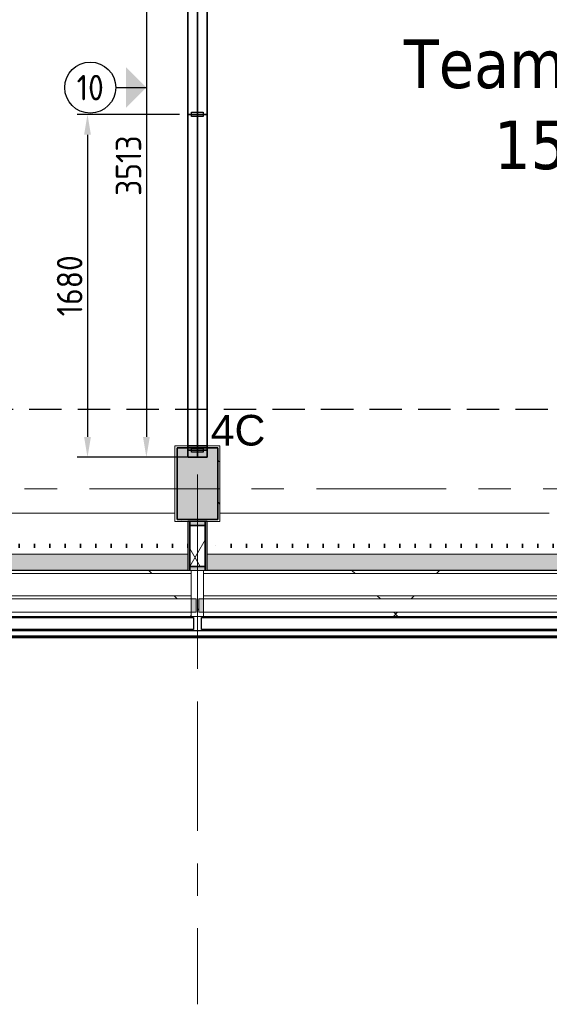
# Model space of a CAD drawing. Extents: x 2820 to 91013, y 1478 to 38178.
# Tile 5 of 182: x 9146 to 11740, y 16803 to 21626. Entities that reach past the tile are written whole.
import ezdxf
from ezdxf.enums import TextEntityAlignment as Align

# ---------------------------------------------------------------- set-up
doc = ezdxf.new("R2010")
doc.units = 0
doc.header["$LTSCALE"] = 50
doc.header["$PDSIZE"] = -5
for name, pattern in [('HIDDEN2', [4.7625, 3.175, -1.5875]), ('Onderlegger 2e verdieping$0$brandscheiding', [1.5, 0, -1.5]), ('Onderlegger 2e verdieping$0$stramien', [22.225, 12.7, -3.175, 3.175, -3.175])]:
    doc.linetypes.add(name, pattern=pattern)
doc.layers.get('0').update_dxf_attribs({"linetype": 'CONTINUOUS'})
doc.layers.get('DEFPOINTS').update_dxf_attribs({"linetype": 'CONTINUOUS'})
for name, color, linetype in [('AS-A38--_F----5', 2, 'CONTINUOUS'), ('AS-A38--_F---4-', 9, 'CONTINUOUS'), ('as-i38-e_f----5', 7, 'CONTINUOUS'), ('AS-I38-M_F----5_Wandmodulen', 7, 'CONTINUOUS'), ('AS-L38--', 7, 'CONTINUOUS'), ('AS-L38--_F----5', 7, 'CONTINUOUS'), ('AS-L38--_F---4-', 7, 'CONTINUOUS'), ('AS-L38--_F-23--', 3, 'CONTINUOUS'), ('AS-L38--_F1-----', 2, 'CONTINUOUS'), ('AS-L38--_F123--', 7, 'CONTINUOUS'), ('AS-M38--_F123--_Wandlengte', 1, 'CONTINUOUS'), ('AS-T38--_F----5', 7, 'CONTINUOUS'), ('AS-T38--_F-23--', 7, 'CONTINUOUS'), ('IWTEKST', 2, 'CONTINUOUS')]:
    doc.layers.add(name, color=color, linetype=linetype)
doc.layers.add('AS-I38-1_F----5', color=2, linetype='CONTINUOUS', plot=False)
doc.layers.add('IWHULPLIJN', color=40, linetype='CONTINUOUS', plot=False)
for name, color, linetype, lineweight in [('Onderlegger 2e verdieping$0$A-AREA-IDEN', 8, 'CONTINUOUS', 18), ('Onderlegger 2e verdieping$0$A-GENM', 8, 'CONTINUOUS', 18), ('Onderlegger 2e verdieping$0$A-GLAZ', 8, 'CONTINUOUS', 25), ('Onderlegger 2e verdieping$0$A-GLAZ-CWMG', 8, 'CONTINUOUS', 18), ('Onderlegger 2e verdieping$0$A-WALL', 8, 'CONTINUOUS', 25), ('Onderlegger 2e verdieping$0$A-WALL-PATT', 8, 'CONTINUOUS', 50), ('Onderlegger 2e verdieping$0$S-COLS', 8, 'CONTINUOUS', 18), ('Onderlegger 2e verdieping$0$S-GRID', 8, 'CONTINUOUS', 18)]:
    doc.layers.add(name, color=color, linetype=linetype, lineweight=lineweight)
doc.styles.add('Onderlegger 2e verdieping$0$Tahoma_1', font='TAHOMA.TTF', dxfattribs={"height": 238.040123})
doc.styles.get("Standard").update_dxf_attribs({"font": 'isocp.shx'})
doc.dimstyles.new('CWall_F2_Wandlengte', dxfattribs={"dimscale": 50, "dimtxt": 2.5, "dimasz": 2, "dimexe": 1, "dimexo": 1, "dimgap": 0.5, "dimtad": 1, "dimdec": 0, "dimdsep": 46, "dimtxsty": 'Standard', "dimcen": 2.5, "dimclrt": 2, "dimadec": 0, "dimazin": 0, "dimtfac": 1, "dimtdec": 0, "dimtix": 1, "dimtmove": 2, "dimatfit": 0, "dimfxl": 0, "dimtolj": 1, "dimtzin": 0, "dimarcsym": 0})
pattern_1 = [(45, (-10933.3, -18763.2), (-707.107, 707.107), []), (135, (-10933.3, -18763.2), (-707.107, -707.107), [])]
pattern_2 = [(45, (-9099.93, -18763.2), (-212.132, 212.132), [])]
pattern_3 = [(45, (-9099.9, -18763.2), (-707.107, 707.107), []), (135, (-9099.9, -18763.2), (-707.107, -707.107), [])]
pattern_4 = [(0, (683.25, 1360), (31.75, 31.75), [15.875, -47.625]), (90, (691.188, 1352.062), (-31.75, 31.75), [15.875, -47.625])]
pattern_5 = [(0, (822.5, 1360), (31.75, 31.75), [15.875, -47.625]), (90, (830.438, 1352.062), (-31.75, 31.75), [15.875, -47.625])]

# ---------------------------------------------------------------- blocks, each defined once
blk = doc.blocks.new('Onderlegger 2e verdieping$0$65_KU_brandscheiding_v1 - 30m 2-11572238-Plotview 2e Verdieping - schaal 1 op 100')
at = {"layer": 'Onderlegger 2e verdieping$0$A-GENM', "linetype": 'Onderlegger 2e verdieping$0$brandscheiding', "lineweight": 100}
for p, q in [((18480.8, 0), (22051.7, 0)), ((22146.7, 0), (27400, 0))]:
    blk.add_line(p, q, dxfattribs=at)
blk = doc.blocks.new('Onderlegger 2e verdieping$0$42_KA leemstuc betonkolomafwerking - Type-V68-Plotview 2e Verdieping - schaal 1 op 100')
at = {"layer": 'Onderlegger 2e verdieping$0$A-GENM'}
h = blk.add_hatch(dxfattribs=at)
h.set_pattern_fill('FP_119', color=256, style=0, pattern_type=2)
h.set_pattern_definition([(0, (-10183.59, -19445.2), (406.4, 101.6), [33.528, -271.272, 33.528, -1896.872]), (0, (-10183.59, -19445.2), (406.4, 101.6), [-338.328, -271.272, 33.528, -576.072, -1016]), (0, (-10183.59, -19445.2), (406.4, 101.6), [-1219.2, 33.528, -271.272, 33.528, -677.672]), (0, (-10183.59, -19445.2), (406.4, 101.6), [-1557.528, -169.672, 33.528, -474.472]), (120, (-10031.19, -19394.4), (-291.1882, 301.15272), [33.528, -271.272, 33.528, -1896.872]), (120, (-10031.19, -19394.4), (-291.1882, 301.15272), [-338.328, -271.272, 33.528, -576.072, -1016]), (120, (-10031.19, -19394.4), (-291.1882, 301.15272), [-1219.2, 33.528, -271.272, 33.528, -677.672]), (120, (-10031.19, -19394.4), (-291.1882, 301.15272), [-1557.528, -169.672, 33.528, -474.472]), (240, (-9980.39, -19191.2), (-115.2118, -402.75272), [33.528, -271.272, 33.528, -1896.872]), (240, (-9980.39, -19191.2), (-115.2118, -402.75272), [-338.328, -271.272, 33.528, -576.072, -1016]), (240, (-9980.39, -19191.2), (-115.2118, -402.75272), [-1219.2, 33.528, -271.272, 33.528, -677.672]), (240, (-9980.39, -19191.2), (-115.2118, -402.75272), [-1557.528, -169.672, 33.528, -474.472])])
h.paths.add_polyline_path([(-57, -277), (-57, 93), (-277, 93), (-277, -277)], flags=0)
h.paths.add_polyline_path([(-267, -267), (-267, 83), (-67, 83), (-67, -267)], flags=0)
for p, q in [((-57, 93), (-277, 93)), ((-277, 93), (-277, -277)), ((-267, 83), (-67, 83)), ((-267, -267), (-267, 83)), ((-67, 83), (-67, -267)), ((-57, -277), (-57, 93)), ((-277, -277), (-57, -277)), ((-67, -267), (-267, -267))]:
    blk.add_line(p, q, dxfattribs=at)
blk = doc.blocks.new('Onderlegger 2e verdieping$0$22_KA_systeempanel_dicht - staal-V161-Plotview 2e Verdieping - schaal 1 op 100')
at = {"layer": 'Onderlegger 2e verdieping$0$A-GLAZ', "lineweight": 18}
h = blk.add_hatch(color=256, dxfattribs=at)
h.paths.add_polyline_path([(120, -30.9), (120, 37.5), (100, 37.5), (100, -37.5), (120, -37.5)], flags=0)
h.paths.add_polyline_path([(-100, -37.5), (-100, 37.5), (-120, 37.5), (-120, -37.5)], flags=0)
h = blk.add_hatch(dxfattribs=at)
h.set_pattern_fill('FP_281', color=256, style=0, pattern_type=2)
h.set_pattern_definition([(150, (19048.2, -10017.43), (-60, -103.92305), []), (210, (19048.2, -10017.43), (60, -103.92305), [])])
h.paths.add_polyline_path([(100, 37.5), (-100, 37.5), (-100, -37.5), (100, -37.5)], flags=0)
at = {"layer": 'Onderlegger 2e verdieping$0$A-GLAZ'}
for p, q in [((120, 47.5), (-120, 47.5)), ((-120, 47.5), (-120, 37.5)), ((-120, 37.5), (120, 37.5)), ((-100, 37.5), (-120, 37.5)), ((-120, 37.5), (-120, -37.5)), ((100, 37.5), (-100, 37.5)), ((-100, 37.5), (-100, -37.5)), ((-100, -37.5), (-100, 37.5)), ((100, -37.5), (100, 37.5)), ((120, 37.5), (100, 37.5)), ((100, 37.5), (100, -37.5)), ((120, -37.5), (-120, -37.5)), ((-120, -37.5), (-120, -47.5)), ((-120, -37.5), (-100, -37.5)), ((-120, -47.5), (120, -47.5)), ((-100, -37.5), (100, -37.5)), ((100, -37.5), (120, -37.5))]:
    blk.add_line(p, q, dxfattribs=at)
blk = doc.blocks.new('Onderlegger 2e verdieping$0$31_KA_Houten vliesgevel met draaiend deel natuursteen gevel - 31_KA_Houten vliesgevel met draaiend deel natuursteen gevel-V281-Plotview 2e Verdieping - schaal 1 op 100')
at = {"layer": 'Onderlegger 2e verdieping$0$A-GLAZ'}
for points in [[(828.7, 166), (916.6, 166), (916.6, 245), (-868.3, 245), (-868.3, 166), (522.9, 166)], [(-88.7, -158.6), (916.6, -158.6), (916.6, -155.6), (-916.7, -155.6), (-916.7, -158.6), (-394.5, -158.6)]]:
    blk.add_hatch(color=256, dxfattribs=at).paths.add_polyline_path(points, flags=0)
at = {"layer": 'Onderlegger 2e verdieping$0$A-GLAZ', "lineweight": 18}
h = blk.add_hatch(dxfattribs=at)
h.set_pattern_fill('FP_405', color=256, style=0, pattern_type=2)
h.set_pattern_definition([(45, (-10933.27, -18763.2), (-212.132, 212.132), [])])
h.paths.add_polyline_path([(-916.7, -60), (-886.7, -60), (-886.7, -40), (-910.2, -40), (-910.2, 26), (-886.7, 26), (-886.7, 165), (-916.7, 165), (-916.7, 145.6)], flags=0)
h = blk.add_hatch(dxfattribs=at)
h.set_pattern_fill('FP_406', color=256, style=0, pattern_type=2)
h.set_pattern_definition(pattern_1)
h.paths.add_polyline_path([(522.9, 150), (886.6, 150), (886.6, 165), (-886.7, 165), (-886.7, 150), (-88.7, 150)], flags=0)
at = {"layer": 'Onderlegger 2e verdieping$0$A-GLAZ'}
h = blk.add_hatch(color=256, dxfattribs=at)
h.paths.add_polyline_path([(886.6, -40), (910.1, -40), (910.1, 26), (886.6, 26)], flags=0)
h.paths.add_polyline_path([(-886.7, -40), (-886.7, 26), (-910.2, 26), (-910.2, -40), (-907.1, -40)], flags=0)
at = {"layer": 'Onderlegger 2e verdieping$0$A-GLAZ', "lineweight": 18}
h = blk.add_hatch(dxfattribs=at)
h.set_pattern_fill('FP_406', color=256, style=0, pattern_type=2)
h.set_pattern_definition(pattern_1)
h.paths.add_polyline_path([(522.9, 26), (886.6, 26), (886.6, 41), (-886.7, 41), (-886.7, 26), (-88.7, 26)], flags=0)
h = blk.add_hatch(dxfattribs=at)
h.set_pattern_fill('FP_406', color=256, style=0, pattern_type=2)
h.set_pattern_definition(pattern_1)
h.paths.add_polyline_path([(-88.7, -60), (886.6, -60), (886.6, -40), (-886.7, -40), (-886.7, -60), (-700.3, -60)], flags=0)
for p, q in [((916.6, 245), (916.6, 166)), ((-916.7, 165), (-916.7, -60)), ((-886.7, 165), (-916.7, 165)), ((-886.7, 26), (-886.7, 165)), ((886.6, 165), (-886.7, 165)), ((-886.7, 165), (-886.7, 150)), ((886.6, 150), (-886.7, 150)), ((-886.7, 150), (-886.7, 41)), ((-886.7, 150), (886.6, 150)), ((-868.3, 166), (916.6, 166)), ((916.6, 165), (886.6, 165)), ((886.6, 165), (886.6, 26)), ((886.6, 150), (886.6, 165)), ((886.6, 41), (886.6, 150)), ((916.6, -60), (916.6, 165)), ((-910.2, -40), (-910.2, 26)), ((-910.2, 26), (-886.7, 26)), ((-886.7, 41), (886.6, 41)), ((886.6, 41), (-886.7, 41)), ((-886.7, 41), (-886.7, 26)), ((-886.7, 26), (886.6, 26)), ((-886.7, 26), (-886.7, -40)), ((886.6, 26), (886.6, 41)), ((886.6, 26), (910.1, 26)), ((886.6, -40), (886.6, 26)), ((910.1, 26), (910.1, -40)), ((-886.7, -40), (-910.2, -40)), ((-886.7, -60), (-886.7, -40)), ((886.6, -40), (-886.7, -40)), ((-886.7, -40), (-886.7, -60)), ((910.1, -40), (886.6, -40)), ((886.6, -40), (886.6, -60)), ((886.6, -60), (886.6, -40)), ((-916.7, -60), (-886.7, -60)), ((-916.7, -128.6), (-916.7, -60)), ((-886.7, -60), (886.6, -60)), ((886.6, -60), (916.6, -60)), ((916.6, -60), (916.6, -128.6)), ((-916.7, -131.6), (-916.7, -128.6)), ((916.6, -128.6), (-916.7, -128.6)), ((-916.7, -155.6), (-916.7, -131.6)), ((916.6, -131.6), (-916.7, -131.6)), ((916.6, -128.6), (916.6, -131.6)), ((916.6, -131.6), (916.6, -155.6)), ((-916.7, -155.6), (-916.7, -158.6)), ((916.6, -155.6), (-916.7, -155.6)), ((-916.7, -158.6), (916.6, -158.6)), ((916.6, -158.6), (916.6, -155.6))]:
    blk.add_line(p, q, dxfattribs=at)
at = {"layer": 'Onderlegger 2e verdieping$0$A-GLAZ'}
for p, q in [((-896.7, -125), (-896.7, -65)), ((-896.7, -65), (896.6, -65)), ((896.6, -65), (896.6, -125)), ((896.6, -125), (-896.7, -125))]:
    blk.add_line(p, q, dxfattribs=at)
blk = doc.blocks.new('Onderlegger 2e verdieping$0$31_KA_Houten vliesgevel met draaiend deel natuursteen gevel - 31_KA_Houten vliesgevel met draaiend deel natuursteen gevel-V282-Plotview 2e Verdieping - schaal 1 op 100')
at = {"layer": 'Onderlegger 2e verdieping$0$A-GLAZ'}
for points in [[(827.3, 166), (870, 166), (870, 245), (-916.7, 245), (-916.7, 166), (521.5, 166)], [(-90.1, -158.6), (916.6, -158.6), (916.6, -155.6), (-916.7, -155.6), (-916.7, -158.6), (-395.8, -158.6)]]:
    blk.add_hatch(color=256, dxfattribs=at).paths.add_polyline_path(points, flags=0)
at = {"layer": 'Onderlegger 2e verdieping$0$A-GLAZ', "lineweight": 18}
h = blk.add_hatch(dxfattribs=at)
h.set_pattern_fill('FP_407', color=256, style=0, pattern_type=2)
h.set_pattern_definition(pattern_2)
h.paths.add_polyline_path([(-916.7, -60), (-886.7, -60), (-886.7, -40), (-910.2, -40), (-910.2, 26), (-886.7, 26), (-886.7, 165), (-916.7, 165), (-916.7, 145.6)], flags=0)
h = blk.add_hatch(dxfattribs=at)
h.set_pattern_fill('FP_408', color=256, style=0, pattern_type=2)
h.set_pattern_definition(pattern_3)
h.paths.add_polyline_path([(521.5, 150), (886.6, 150), (886.6, 165), (-886.7, 165), (-886.7, 150), (-90.1, 150)], flags=0)
h = blk.add_hatch(dxfattribs=at)
h.set_pattern_fill('FP_407', color=256, style=0, pattern_type=2)
h.set_pattern_definition(pattern_2)
h.paths.add_polyline_path([(886.6, -60), (916.6, -60), (916.6, 165), (886.6, 165), (886.6, 26), (910.1, 26), (910.1, -40), (886.6, -40)], flags=0)
at = {"layer": 'Onderlegger 2e verdieping$0$A-GLAZ'}
h = blk.add_hatch(color=256, dxfattribs=at)
h.paths.add_polyline_path([(886.6, -40), (910.1, -40), (910.1, 26), (886.6, 26)], flags=0)
h.paths.add_polyline_path([(-886.7, -40), (-886.7, 26), (-910.2, 26), (-910.2, -40), (-907.1, -40)], flags=0)
at = {"layer": 'Onderlegger 2e verdieping$0$A-GLAZ', "lineweight": 18}
h = blk.add_hatch(dxfattribs=at)
h.set_pattern_fill('FP_408', color=256, style=0, pattern_type=2)
h.set_pattern_definition(pattern_3)
h.paths.add_polyline_path([(521.5, 26), (886.6, 26), (886.6, 41), (-886.7, 41), (-886.7, 26), (-90.1, 26)], flags=0)
h = blk.add_hatch(dxfattribs=at)
h.set_pattern_fill('FP_408', color=256, style=0, pattern_type=2)
h.set_pattern_definition(pattern_3)
h.paths.add_polyline_path([(-90.1, -60), (886.6, -60), (886.6, -40), (-886.7, -40), (-886.7, -60), (-701.6, -60)], flags=0)
for p, q in [((-916.7, 166), (-916.7, 245)), ((-916.7, 166), (870, 166)), ((-916.7, 165), (-916.7, -60)), ((-886.7, 165), (-916.7, 165)), ((-886.7, 26), (-886.7, 165)), ((886.6, 165), (-886.7, 165)), ((-886.7, 165), (-886.7, 150)), ((886.6, 150), (-886.7, 150)), ((-886.7, 150), (-886.7, 41)), ((-886.7, 150), (886.6, 150)), ((916.6, 165), (886.6, 165)), ((886.6, 165), (886.6, 26)), ((886.6, 150), (886.6, 165)), ((886.6, 41), (886.6, 150)), ((916.6, -60), (916.6, 165)), ((-910.2, -40), (-910.2, 26)), ((-910.2, 26), (-886.7, 26)), ((-886.7, 41), (886.6, 41)), ((886.6, 41), (-886.7, 41)), ((-886.7, 41), (-886.7, 26)), ((-886.7, 26), (886.6, 26)), ((-886.7, 26), (-886.7, -40)), ((886.6, 26), (886.6, 41)), ((886.6, 26), (910.1, 26)), ((886.6, -40), (886.6, 26)), ((910.1, 26), (910.1, -40)), ((-886.7, -40), (-910.2, -40)), ((-886.7, -60), (-886.7, -40)), ((886.6, -40), (-886.7, -40)), ((-886.7, -40), (-886.7, -60)), ((910.1, -40), (886.6, -40)), ((886.6, -40), (886.6, -60)), ((886.6, -60), (886.6, -40)), ((-916.7, -60), (-886.7, -60)), ((-916.7, -128.6), (-916.7, -60)), ((-886.7, -60), (886.6, -60)), ((886.6, -60), (916.6, -60)), ((916.6, -60), (916.6, -128.6)), ((-916.7, -131.6), (-916.7, -128.6)), ((916.6, -128.6), (-916.7, -128.6)), ((-916.7, -155.6), (-916.7, -131.6)), ((916.6, -131.6), (-916.7, -131.6)), ((916.6, -128.6), (916.6, -131.6)), ((916.6, -131.6), (916.6, -155.6)), ((-916.7, -155.6), (-916.7, -158.6)), ((916.6, -155.6), (-916.7, -155.6)), ((-916.7, -158.6), (916.6, -158.6)), ((916.6, -158.6), (916.6, -155.6))]:
    blk.add_line(p, q, dxfattribs=at)
at = {"layer": 'Onderlegger 2e verdieping$0$A-GLAZ'}
for p, q in [((-896.7, -125), (-896.7, -65)), ((-896.7, -65), (896.6, -65)), ((896.6, -65), (896.6, -125)), ((896.6, -125), (-896.7, -125))]:
    blk.add_line(p, q, dxfattribs=at)
blk = doc.blocks.new('Onderlegger 2e verdieping$0$vensterbank tweede verdieping - vensterbank tweede verdieping-11898810-Plotview 2e Verdieping - schaal 1 op 100')
at = {"layer": 'Onderlegger 2e verdieping$0$A-GLAZ', "lineweight": 18}
for p, q in [((9906.6, 19208.2), (8293.3, 19208.2)), ((11739.9, 19208.2), (10126.6, 19208.2)), ((4516.6, 19008.2), (9969.9, 19008.2)), ((10064.9, 19008.2), (13635.8, 19008.2))]:
    blk.add_line(p, q, dxfattribs=at)
blk = doc.blocks.new('Onderlegger 2e verdieping$0$28_KU_vloerrand 250x670 verdieping - 27400 mm-1052749-Plotview 2e Verdieping - schaal 1 op 100')
at = {"layer": 'Onderlegger 2e verdieping$0$S-COLS'}
h = blk.add_hatch(color=256, dxfattribs=at)
h.paths.add_polyline_path([(0, -13460), (0, -13700), (80, -13700), (80, -11966.6), (1, -11966.6), (1, -8300), (1, -8300), (1, -6466.7), (1, -6466.6), (1, -4633.3), (1, -4633.3), (1, -2800), (1, -2800), (1, -966.7), (1, -966.6), (1, 866.7), (1, 866.7), (1, 2700), (1, 2700), (0, -12809.8)], flags=0)
h.paths.add_polyline_path([(0, 4925.7), (1, 6366.7), (1, 6366.7), (0, 5537.3)], flags=0)
h.paths.add_polyline_path([(0, 8289.4), (1, 10033.3), (1, 10033.4), (1, 11866.7), (1, 11866.7), (1, 13700), (0, 13700), (0, 8595.2)], flags=0)
blk = doc.blocks.new('Onderlegger 2e verdieping')
at = {"layer": 'Onderlegger 2e verdieping$0$A-WALL-PATT', "lineweight": 5}
h = blk.add_hatch(color=256, dxfattribs=at)
h.paths.add_polyline_path([(30186.6, 18629.8), (30186.6, 18733.2), (30183.2, 18733.2), (30183.2, 18629.8)], flags=0)
h.paths.add_polyline_path([(28349.9, 18629.8), (28349.9, 18629.8), (28349.9, 18631.6)], flags=0)
h.paths.add_polyline_path([(26516.6, 18629.8), (26516.6, 18629.8), (26516.6, 18631.6)], flags=0)
h.paths.add_polyline_path([(24683.2, 18629.8), (24683.3, 18629.8), (24683.2, 18631.6)], flags=0)
h.paths.add_polyline_path([(22849.9, 18629.8), (22849.9, 18629.8), (22849.9, 18631.6)], flags=0)
h.paths.add_polyline_path([(17349.9, 18629.8), (17349.9, 18629.8), (17349.9, 18631.6)], flags=0)
h.paths.add_polyline_path([(15516.6, 18629.8), (15516.6, 18629.8), (15516.6, 18631.6)], flags=0)
h.paths.add_polyline_path([(19183.2, 18629.8), (19183.3, 18629.8), (19183.2, 18631.6)], flags=0)
h.paths.add_polyline_path([(10016.6, 18629.8), (10016.6, 18629.8), (10016.6, 18631.6)], flags=0)
h.paths.add_polyline_path([(4516.6, 18629.8), (4516.6, 18733.2), (4513.3, 18733.2), (4513.3, 18629.8)], flags=0)
at = {"layer": 'Onderlegger 2e verdieping$0$S-COLS', "lineweight": 5}
blk.add_hatch(color=256, dxfattribs=at).paths.add_polyline_path([(10116.6, 19178.2), (10116.6, 19528.2), (9916.6, 19528.2), (9916.6, 19178.2)], flags=0)
at = {"layer": 'Onderlegger 2e verdieping$0$A-GLAZ-CWMG', "lineweight": 35}
blk.add_line((9969.1, 19538.2), (10064.1, 19538.2), dxfattribs=at)
at = {"layer": 'Onderlegger 2e verdieping$0$A-WALL'}
blk.add_line((30186.6, 18598.2), (4513.3, 18598.2), dxfattribs=at)
at = {"layer": 'Onderlegger 2e verdieping$0$S-COLS', "lineweight": 35}
for p, q in [((10116.6, 19528.2), (9916.6, 19528.2)), ((9916.6, 19528.2), (9916.6, 19178.2)), ((10116.6, 19178.2), (10116.6, 19528.2)), ((9916.6, 19178.2), (10116.6, 19178.2))]:
    blk.add_line(p, q, dxfattribs=at)
at = {"layer": 'Onderlegger 2e verdieping$0$S-GRID', "linetype": 'Onderlegger 2e verdieping$0$stramien'}
for p, q in [((10016.6, 37178.2), (10016.6, 16803)), ((2820.4, 19328.2), (55386.6, 19328.2))]:
    blk.add_line(p, q, dxfattribs=at)
at = {"lineweight": 18, "rotation": 89.9999999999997}
blk.add_blockref('Onderlegger 2e verdieping$0$28_KU_vloerrand 250x670 verdieping - 27400 mm-1052749-Plotview 2e Verdieping - schaal 1 op 100', (18216.6, 18928.2), dxfattribs=at)
at = {"layer": 'Onderlegger 2e verdieping$0$A-GENM'}
blk.add_blockref('Onderlegger 2e verdieping$0$42_KA leemstuc betonkolomafwerking - Type-V68-Plotview 2e Verdieping - schaal 1 op 100', (10183.6, 19445.2), dxfattribs=at)
at = {"layer": 'Onderlegger 2e verdieping$0$A-GENM', "linetype": 'Onderlegger 2e verdieping$0$brandscheiding', "lineweight": 100, "rotation": 180}
blk.add_blockref('Onderlegger 2e verdieping$0$65_KU_brandscheiding_v1 - 30m 2-11572238-Plotview 2e Verdieping - schaal 1 op 100', (32116.6, 19049.5), dxfattribs=at)
at = {"layer": 'Onderlegger 2e verdieping$0$A-GLAZ'}
for name, p in [('Onderlegger 2e verdieping$0$vensterbank tweede verdieping - vensterbank tweede verdieping-11898810-Plotview 2e Verdieping - schaal 1 op 100', (0, 0)), ('Onderlegger 2e verdieping$0$31_KA_Houten vliesgevel met draaiend deel natuursteen gevel - 31_KA_Houten vliesgevel met draaiend deel natuursteen gevel-V282-Plotview 2e Verdieping - schaal 1 op 100', (9099.9, 18763.2)), ('Onderlegger 2e verdieping$0$31_KA_Houten vliesgevel met draaiend deel natuursteen gevel - 31_KA_Houten vliesgevel met draaiend deel natuursteen gevel-V281-Plotview 2e Verdieping - schaal 1 op 100', (10933.3, 18763.2))]:
    blk.add_blockref(name, p, dxfattribs=at)
at = {"layer": 'Onderlegger 2e verdieping$0$A-GLAZ', "lineweight": 18, "rotation": 270}
blk.add_blockref('Onderlegger 2e verdieping$0$22_KA_systeempanel_dicht - staal-V161-Plotview 2e Verdieping - schaal 1 op 100', (10017.4, 19048.2), dxfattribs=at)
at = {"layer": 'Onderlegger 2e verdieping$0$A-AREA-IDEN', "insert": (11886.1, 21528.9), "char_height": 238.04, "width": 2094, "attachment_point": 2, "line_spacing_factor": 1.000232, "style": 'Onderlegger 2e verdieping$0$Tahoma_1'}
blk.add_mtext('Teamruimte\\P15 m²', dxfattribs=at)
blk = doc.blocks.new('WandNr2-_CTA01')
at = {"layer": 'AS-T38--_F-23--', "color": 0, "linetype": 'ByBlock'}
blk.add_line((0, -5), (0, -2), dxfattribs=at)
blk.add_circle((0, -7.5), 2.5, dxfattribs=at)
blk.add_solid([(0, -2), (2, -4), (-2, -4)], dxfattribs=at)
blk.add_attdef('WANDNR', text='', height=2.5, dxfattribs=at).set_placement((0, -7.5), align=Align.MIDDLE)
blk = doc.blocks.new('WandNr5o_CTA01')
at = {"layer": 'AS-T38--_F----5', "color": 0, "linetype": 'ByBlock'}
blk.add_circle((0, -18), 2.5, dxfattribs=at)
blk.add_attdef('WANDNR', text='', height=2.5, dxfattribs=at).set_placement((0, -18), align=Align.MIDDLE)
blk = doc.blocks.new('BvnAans-_CTA01')
at = {"layer": 'AS-L38--_F----5', "color": 0, "invisible_edges": 10}
blk.add_3dface([(0, 0), (1, 0), (1, 0, 1), (0, 0, 1)], dxfattribs=at)
at = {"layer": 'AS-L38--_F---4-', "invisible_edges": 10}
for points in [[(0, 0.5), (1, 0.5), (1, 0.5, 1), (0, 0.5, 1)], [(0, -0.5), (1, -0.5), (1, -0.5, 1), (0, -0.5, 1)]]:
    blk.add_3dface(points, dxfattribs=at)
at = {"layer": 'AS-L38--_F---4-'}
blk.add_3dface([(0, -0.5, 1), (0, 0.5, 1), (1, 0.5, 1), (1, -0.5, 1)], dxfattribs=at)
blk = doc.blocks.new('OndrAans_CTA01')
at = {"layer": 'AS-L38--_F----5', "color": 0, "invisible_edges": 10}
blk.add_3dface([(0, 0), (1, 0), (1, 0, 1), (0, 0, 1)], dxfattribs=at)
at = {"layer": 'AS-L38--_F---4-', "invisible_edges": 10}
for points in [[(0, 0.5), (1, 0.5), (1, 0.5, 1), (0, 0.5, 1)], [(0, -0.5), (1, -0.5), (1, -0.5, 1), (0, -0.5, 1)]]:
    blk.add_3dface(points, dxfattribs=at)
at = {"layer": 'AS-L38--_F123--', "color": 0}
blk.add_3dface([(0, -0.5), (1, -0.5), (1, 0.5), (0, 0.5)], dxfattribs=at)
blk = doc.blocks.new('Q0WDSTL-_CTA01')
at = {"layer": 'AS-L38--_F-23--'}
for p, q in [((0, 0.3), (0, 0.5)), ((0, -0.3), (0, -0.5))]:
    blk.add_line(p, q, dxfattribs=at)
at = {"layer": 'AS-L38--_F-23--', "color": 1}
blk.add_lwpolyline([(0, 0.3), (1, 0.3), (1, -0.3), (0, -0.3)], dxfattribs=at)
at = {"layer": 'AS-L38--_F1-----'}
blk.add_lwpolyline([(0, 0.5), (0, -0.5)], dxfattribs=at)
blk = doc.blocks.new('D1------_CTA01')
at = {"layer": 'AS-L38--_F----5', "color": 0}
blk.add_3dface([(0, 0), (1, 0), (1, 0, 1), (0, 0, 1)], dxfattribs=at)
at = {"layer": 'AS-L38--_F---4-'}
for points in [[(0, 0.5), (1, 0.5), (1, 0.5, 1), (0, 0.5, 1)], [(0, -0.5), (1, -0.5), (1, -0.5, 1), (0, -0.5, 1)]]:
    blk.add_3dface(points, dxfattribs=at)
blk = doc.blocks.new('QWND36--_CTA01')
at = {"layer": 'AS-A38--_F----5', "extrusion": (0, -1, 0)}
h = blk.add_hatch(dxfattribs=at)
h.set_pattern_fill('CROSS', color=256, scale=5, style=0)
h.set_pattern_definition(pattern_4)
h.paths.add_polyline_path([(0, 940), (1366.5, 940), (1366.5, 1780), (0, 1780)])
at = {"layer": 'AS-A38--_F---4-', "extrusion": (0, -1, 0)}
h = blk.add_hatch(dxfattribs=at)
h.set_pattern_fill('CROSS', color=256, scale=5, style=0)
h.set_pattern_definition(pattern_4)
h.paths.add_polyline_path([(0, 940), (1366.5, 940), (1366.5, 1780), (0, 1780)])
h = blk.add_hatch(dxfattribs=at)
h.set_pattern_fill('CROSS', color=256, scale=5, style=0)
h.set_pattern_definition(pattern_4)
h.paths.add_polyline_path([(0, 940), (1366.5, 940), (1366.5, 1780), (0, 1780)])
at = {"layer": 'DEFPOINTS'}
blk.add_point((0, 0, 2700), dxfattribs=at)
at = {"layer": 'AS-L38--', "yscale": 95}
for name, p, xscale, zscale in [('BvnAans-_CTA01', (0, 0, 2660), 1366.5, 40), ('OndrAans_CTA01', (0, 0), 1366.5, 60), ('Q0WDSTL-_CTA01', (0, 0), 10, 10), ('D1------_CTA01', (0, 0, 1780), 1366.5, 880), ('D1------_CTA01', (0, 0, 940), 1366.5, 840), ('D1------_CTA01', (0, 0, 60), 1366.5, 880)]:
    blk.add_blockref(name, p, dxfattribs=dict(at, xscale=xscale, zscale=zscale))
at = {"layer": 'AS-L38--', "xscale": 10, "yscale": 95, "zscale": 10, "rotation": 180}
blk.add_blockref('Q0WDSTL-_CTA01', (1366.5, 0), dxfattribs=at)
at = {"layer": 'AS-I38-1_F----5', "extrusion": (0, -1, 0)}
blk.add_text('2', height=90, dxfattribs=at).set_placement((40, 130))
at = {"layer": 'AS-I38-M_F----5_Wandmodulen', "extrusion": (0, -1, 0)}
blk.add_text('AH-Z1', height=125, rotation=90, dxfattribs=at).set_placement((683.25, 2750), align=Align.MIDDLE_LEFT)
blk = doc.blocks.new('*D114')
at = {"layer": 'AS-M38--_F123--_Wandlengte', "color": 0, "lineweight": -2}
for p, q in [((9966.6, 22995.2), (9716.6, 22995.2)), ((9766.6, 22895.2), (9766.6, 19582.2)), ((9966.6, 19482.2), (9716.6, 19482.2))]:
    blk.add_line(p, q, dxfattribs=at)
at = {"layer": 'AS-M38--_F123--_Wandlengte', "color": 0}
for points in [[(9749.9, 22895.2), (9783.3, 22895.2), (9766.6, 22995.2)], [(9749.9, 19582.2), (9783.3, 19582.2), (9766.6, 19482.2)]]:
    blk.add_solid(points, dxfattribs=at)
at = {"layer": 'DEFPOINTS', "color": 0}
for p in [(10016.6, 22995.2), (9766.6, 19482.2), (10016.6, 19482.2)]:
    blk.add_point(p, dxfattribs=at)
at = {"layer": 'AS-M38--_F123--_Wandlengte', "color": 2, "insert": (9679.1, 20910.9), "char_height": 125, "attachment_point": 5, "rotation": 90}
blk.add_mtext('\\A1;3513', dxfattribs=at)
blk = doc.blocks.new('QEND11--_CTA01')
at = {"layer": 'AS-L38--_F----5', "color": 0, "invisible_edges": 1}
for points in [[(0, 0), (0, 0, 60), (35, 0, 60), (35, 0)], [(0, 0, 60), (0, 0, 2660), (35, 0, 2660), (35, 0, 60)], [(0, 0, 2660), (0, 0, 2700), (35, 0, 2700), (35, 0, 2660)]]:
    blk.add_3dface(points, dxfattribs=at)
at = {"layer": 'AS-L38--_F---4-'}
for points in [[(35, 47.5), (35, 47.5, 60), (0, 47.5, 60), (0, 47.5)], [(35, 47.5, 60), (35, 47.5, 2660), (0, 47.5, 2660), (0, 47.5, 60)], [(35, 47.5, 2660), (35, 47.5, 2700), (0, 47.5, 2700), (0, 47.5, 2660)], [(0, -47.5, 2700), (35, -47.5, 2700), (35, 47.5, 2700), (0, 47.5, 2700)], [(35, -47.5), (35, -47.5, 60), (35, 47.5, 60), (35, 47.5)], [(35, -47.5, 60), (35, -47.5, 2660), (35, 47.5, 2660), (35, 47.5, 60)], [(35, -47.5, 2660), (35, -47.5, 2700), (35, 47.5, 2700), (35, 47.5, 2660)], [(0, -47.5), (0, -47.5, 60), (35, -47.5, 60), (35, -47.5)], [(0, -47.5, 60), (0, -47.5, 2660), (35, -47.5, 2660), (35, -47.5, 60)], [(0, -47.5, 2660), (0, -47.5, 2700), (35, -47.5, 2700), (35, -47.5, 2660)]]:
    blk.add_3dface(points, dxfattribs=at)
at = {"layer": 'AS-L38--_F123--', "color": 0}
blk.add_lwpolyline([(0, -47.5), (35, -47.5), (35, 47.5), (0, 47.5)], dxfattribs=at)
at = {"layer": 'DEFPOINTS'}
blk.add_point((35, 0, 2700), dxfattribs=at)
at = {"layer": 'AS-L38--', "color": 0, "xscale": 10, "yscale": 95, "zscale": 10}
blk.add_blockref('Q0WDSTL-_CTA01', (0, 0), dxfattribs=at)
at = {"layer": 'as-i38-e_f----5', "extrusion": (0, -1, 0)}
blk.add_text('D4C', height=125, rotation=90, dxfattribs=at).set_placement((35, 2750), align=Align.MIDDLE_LEFT)
blk = doc.blocks.new('*D176')
at = {"layer": 'AS-M38--_F123--_Wandlengte', "color": 0, "lineweight": -2}
for p, q in [((9928.6, 21162.2), (9428.2, 21162.2)), ((9478.2, 21062.2), (9478.2, 19582.2)), ((9919.1, 19482.2), (9428.2, 19482.2))]:
    blk.add_line(p, q, dxfattribs=at)
at = {"layer": 'AS-M38--_F123--_Wandlengte', "color": 0}
for points in [[(9461.5, 21062.2), (9494.9, 21062.2), (9478.2, 21162.2)], [(9461.5, 19582.2), (9494.9, 19582.2), (9478.2, 19482.2)]]:
    blk.add_solid(points, dxfattribs=at)
at = {"layer": 'DEFPOINTS', "color": 0}
for p in [(9978.6, 21162.2), (9478.2, 19482.2), (9969.1, 19482.2)]:
    blk.add_point(p, dxfattribs=at)
at = {"layer": 'AS-M38--_F123--_Wandlengte', "color": 2, "insert": (9390.7, 20322.2), "char_height": 125, "attachment_point": 5, "rotation": 90}
blk.add_mtext('\\A1;1680', dxfattribs=at)
blk = doc.blocks.new('QWND34--_CTA01')
at = {"layer": 'AS-A38--_F----5', "extrusion": (0, -1, 0)}
h = blk.add_hatch(dxfattribs=at)
h.set_pattern_fill('CROSS', color=256, scale=5, style=0)
h.set_pattern_definition(pattern_5)
h.paths.add_polyline_path([(0, 940), (1645, 940), (1645, 1780), (0, 1780)])
at = {"layer": 'AS-A38--_F---4-', "extrusion": (0, -1, 0)}
h = blk.add_hatch(dxfattribs=at)
h.set_pattern_fill('CROSS', color=256, scale=5, style=0)
h.set_pattern_definition(pattern_5)
h.paths.add_polyline_path([(0, 940), (1645, 940), (1645, 1780), (0, 1780)])
h = blk.add_hatch(dxfattribs=at)
h.set_pattern_fill('CROSS', color=256, scale=5, style=0)
h.set_pattern_definition(pattern_5)
h.paths.add_polyline_path([(0, 940), (1645, 940), (1645, 1780), (0, 1780)])
at = {"layer": 'DEFPOINTS'}
blk.add_point((0, 0, 2700), dxfattribs=at)
at = {"layer": 'AS-L38--', "yscale": 95}
for name, p, xscale, zscale in [('BvnAans-_CTA01', (0, 0, 2660), 1645, 40), ('OndrAans_CTA01', (0, 0), 1645, 60), ('Q0WDSTL-_CTA01', (0, 0), 10, 10), ('D1------_CTA01', (0, 0, 1780), 1645, 880), ('D1------_CTA01', (0, 0, 940), 1645, 840), ('D1------_CTA01', (0, 0, 60), 1645, 880)]:
    blk.add_blockref(name, p, dxfattribs=dict(at, xscale=xscale, zscale=zscale))
at = {"layer": 'AS-L38--', "xscale": 10, "yscale": 95, "zscale": 10, "rotation": 180}
blk.add_blockref('Q0WDSTL-_CTA01', (1645, 0), dxfattribs=at)
at = {"layer": 'AS-I38-1_F----5', "extrusion": (0, -1, 0)}
blk.add_text('98', height=90, dxfattribs=at).set_placement((40, 130))
at = {"layer": 'AS-I38-M_F----5_Wandmodulen', "extrusion": (0, -1, 0)}
blk.add_text('AH-Z1', height=125, rotation=90, dxfattribs=at).set_placement((822.5, 2750), align=Align.MIDDLE_LEFT)

msp = doc.modelspace()

# ---------------------------------------------------------------- linework, layer by layer
at = {"layer": 'AS-L38--_F----5', "extrusion": (-1, 1.83691e-16, 2.22045e-16)}
for p, q in [((10016.6, 19539.2, 3063), (10016.6, 19719.2, 3063)), ((10016.6, 19719.2, 3063), (10016.6, 19719.2, 2700)), ((10016.6, 19719.2, 2700), (10016.6, 19539.2, 3063)), ((10016.6, 19719.2, 3063), (10016.6, 19539.2, 2700)), ((10016.6, 19539.2, 2700), (10016.6, 19539.2, 3063))]:
    msp.add_line(p, q, dxfattribs=at)
at = {"layer": 'IWHULPLIJN'}
msp.add_line((10016.6, 19539.2), (10016.6, 22995.2), dxfattribs=at)
at = {"layer": 'IWTEKST', "linetype": 'HIDDEN2'}
msp.add_line((4906.6, 19718.2), (91012.9, 19718.2), dxfattribs=at)

# ---------------------------------------------------------------- block references
msp.add_blockref('Onderlegger 2e verdieping', (0, 0))
at = {"layer": 'AS-L38--', "rotation": 270}
for name, p in [('QWND36--_CTA01', (10016.6, 22528.7)), ('QWND34--_CTA01', (10016.6, 21162.2)), ('QEND11--_CTA01', (10016.6, 19517.2))]:
    msp.add_blockref(name, p, dxfattribs=at)
at = {"layer": 'AS-L38--'}
ref = msp.add_blockref('WandNr2-_CTA01', (9866.6, 21293.2), dxfattribs=dict(at, xscale=50, yscale=50, zscale=50, rotation=270))
ref.add_attrib('WANDNR', '10', dxfattribs={"layer": 'AS-T38--_F-23--', "color": 0, "linetype": 'ByBlock', "height": 125}).set_placement((9491.6, 21293.2), align=Align.MIDDLE)
at = {"layer": 'AS-L38--', "extrusion": (-1, 0, 0)}
ref = msp.add_blockref('WandNr5o_CTA01', (-21293.2, -100, -10016.6), dxfattribs=dict(at, xscale=50, yscale=50, zscale=50))
ref.add_attrib('WANDNR', '10', dxfattribs={"layer": 'AS-T38--_F----5', "color": 0, "linetype": 'ByBlock', "extrusion": (-1, 0, 0), "height": 125}).set_placement((-21293.2, -1000, -10016.6), align=Align.MIDDLE)

# ---------------------------------------------------------------- texts
at = {"layer": 'IWTEKST', "insert": (10081.8, 19690, 120), "char_height": 150, "width": 3405, "attachment_point": 1}
msp.add_mtext('{\\fArial|b0|i0|c0|p34;4C}', dxfattribs=at)

# ---------------------------------------------------------------- dimensions: what is measured, and where the dimension line sits
at = {"layer": 'AS-M38--_F123--_Wandlengte'}
dim = msp.add_linear_dim(base=(9766.6, 19482.2), p1=(10016.6, 22995.2), p2=(10016.6, 19482.2), angle=270, dimstyle='CWall_F2_Wandlengte', dxfattribs=at)
dim.commit()
dim.dimension.update_dxf_attribs({"geometry": '*D114', "text_midpoint": (9679.1, 20910.9), "dimtype": 161})
dim = msp.add_linear_dim(base=(9478.2, 19482.2), p1=(9978.6, 21162.2), p2=(9969.1, 19482.2), angle=90, dimstyle='CWall_F2_Wandlengte', dxfattribs=at)
dim.commit()
dim.dimension.update_dxf_attribs({"geometry": '*D176', "text_midpoint": (9390.7, 20322.2)})

doc.saveas('drawing.dxf')
